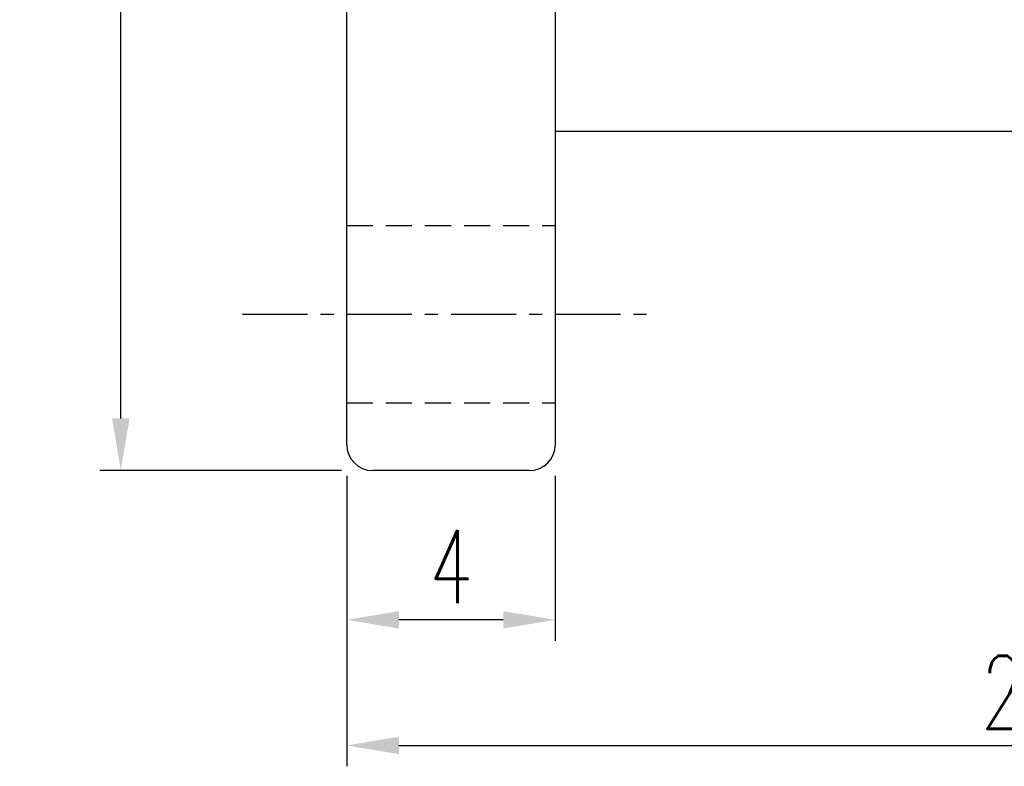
# Model space of a CAD drawing. Header units: millimetres. Extents: x 14 to 138, y 27 to 152.
# Tile 2 of 51: x 58 to 77, y 27 to 41. Entities that reach past the tile are written whole.
import ezdxf

# ---------------------------------------------------------------- set-up
doc = ezdxf.new("R2010")
doc.units = ezdxf.units.MM
doc.header["$MEASUREMENT"] = 0
doc.header["$PDMODE"] = 2
doc.linetypes.add('CENTER', pattern=[2, 1.25, -0.25, 0.25, -0.25])
doc.linetypes.add('DASHED', pattern=[0.75, 0.5, -0.25])
doc.layers.get('DEFPOINTS').update_dxf_attribs({"linetype": 'CONTINUOUS'})
for name, color, linetype in [('CL', 1, 'CENTER'), ('DIM', 4, 'CONTINUOUS'), ('HID', 2, 'DASHED'), ('OUT', 3, 'CONTINUOUS')]:
    doc.layers.add(name, color=color, linetype=linetype)
doc.styles.add('DIM-7', font='SIMPLEX.shx', dxfattribs={"width": 0.7, "bigfont": 'chineset.shx'})
doc.dimstyles.new('CNS', dxfattribs={"dimtxt": 3.5, "dimasz": 2.5, "dimexe": 1, "dimexo": 1.5, "dimgap": 0.09, "dimtad": 0, "dimdsep": 46, "dimtxsty": 'DIM-7', "dimcen": 0.09, "dimclrd": 1, "dimclre": 1, "dimclrt": 4, "dimadec": 0, "dimazin": 0, "dimtfac": 1, "dimtix": 1, "dimtmove": 2, "dimatfit": 3, "dimfxl": 1, "dimtvp": 0.971429, "dimtolj": 1, "dimarcsym": 0})

# ---------------------------------------------------------------- blocks, each defined once
blk = doc.blocks.new('*D3')
at = {"layer": 'DEFPOINTS', "color": 0, "linetype": 'Continuous', "transparency": 16777216}
for p in [(64.349, 32.873), (68.349, 32.873), (64.349, 29.512)]:
    blk.add_point(p, dxfattribs=at)
at = {"layer": 'DIM', "color": 7, "linetype": 'Continuous', "lineweight": -2, "transparency": 16777216}
for p, q in [((64.349, 32.273), (64.349, 29.112)), ((68.349, 32.273), (68.349, 29.112)), ((67.349, 29.512), (65.349, 29.512))]:
    blk.add_line(p, q, dxfattribs=at)
at = {"layer": 'DIM', "color": 7, "linetype": 'Continuous', "transparency": 16777216}
for points in [[(65.349, 29.679), (65.349, 29.346), (64.349, 29.512)], [(67.349, 29.679), (67.349, 29.346), (68.349, 29.512)]]:
    blk.add_solid(points, dxfattribs=at)
at = {"layer": 'DIM', "color": 7, "linetype": 'Continuous', "transparency": 16777216, "insert": (66.349, 30.532), "char_height": 1.4, "attachment_point": 5, "style": 'DIM-7'}
blk.add_mtext('\\A1;4', dxfattribs=at)
blk = doc.blocks.new('*D4')
at = {"layer": 'DEFPOINTS', "color": 0, "linetype": 'Continuous', "transparency": 16777216}
for p in [(90.349, 39.373), (64.349, 32.873), (90.349, 27.105)]:
    blk.add_point(p, dxfattribs=at)
at = {"layer": 'DIM', "color": 7, "linetype": 'Continuous', "lineweight": -2, "transparency": 16777216}
for p, q in [((90.349, 38.773), (90.349, 26.705)), ((64.349, 32.273), (64.349, 26.705)), ((65.349, 27.105), (89.349, 27.105))]:
    blk.add_line(p, q, dxfattribs=at)
at = {"layer": 'DIM', "color": 7, "linetype": 'Continuous', "transparency": 16777216}
for points in [[(65.349, 27.272), (65.349, 26.939), (64.349, 27.105)], [(89.349, 27.272), (89.349, 26.939), (90.349, 27.105)]]:
    blk.add_solid(points, dxfattribs=at)
at = {"layer": 'DIM', "color": 7, "linetype": 'Continuous', "transparency": 16777216, "insert": (77.349, 28.125), "char_height": 1.4, "attachment_point": 5, "style": 'DIM-7'}
blk.add_mtext('\\A1;26', dxfattribs=at)
blk = doc.blocks.new('*D5')
at = {"layer": 'DEFPOINTS', "color": 0, "linetype": 'Continuous', "transparency": 16777216}
for p in [(60.018, 61.373), (64.849, 61.373), (64.849, 32.373)]:
    blk.add_point(p, dxfattribs=at)
at = {"layer": 'DIM', "color": 7, "linetype": 'Continuous', "lineweight": -2, "transparency": 16777216}
for p, q in [((64.249, 61.373), (59.618, 61.373)), ((60.018, 33.373), (60.018, 60.373)), ((64.249, 32.373), (59.618, 32.373))]:
    blk.add_line(p, q, dxfattribs=at)
at = {"layer": 'DIM', "color": 7, "linetype": 'Continuous', "transparency": 16777216}
for points in [[(59.851, 60.373), (60.185, 60.373), (60.018, 61.373)], [(59.851, 33.373), (60.185, 33.373), (60.018, 32.373)]]:
    blk.add_solid(points, dxfattribs=at)
at = {"layer": 'DIM', "color": 7, "linetype": 'Continuous', "transparency": 16777216, "insert": (58.998, 46.873), "char_height": 1.4, "attachment_point": 5, "rotation": 90, "style": 'DIM-7'}
blk.add_mtext('\\A1;%%C29', dxfattribs=at)

msp = doc.modelspace()

# ---------------------------------------------------------------- linework, layer by layer
at = {"layer": 'CL', "color": 7}
msp.add_line((62.3494, 35.3727), (70.3494, 35.3727), dxfattribs=at)
at = {"layer": 'HID', "color": 7}
for p, q in [((64.3494, 37.0727), (68.3494, 37.0727)), ((64.3494, 33.6727), (68.3494, 33.6727))]:
    msp.add_line(p, q, dxfattribs=at)
at = {"layer": 'OUT', "color": 7}
for p, q in [((64.3494, 32.8727), (64.3494, 60.8727)), ((68.3494, 32.8727), (68.3494, 60.8727)), ((89.8494, 38.8727), (68.3494, 38.8727)), ((67.8494, 32.3727), (64.8494, 32.3727))]:
    msp.add_line(p, q, dxfattribs=at)
for centre, start, end in [((64.8494, 32.8727), 180, 270), ((67.8494, 32.8727), 270, 0)]:
    msp.add_arc(centre, 0.5, start, end, dxfattribs=at)

# ---------------------------------------------------------------- dimensions: what is measured, and where the dimension line sits
at = {"layer": 'DIM', "color": 7, "linetype": 'Continuous'}
dim = msp.add_linear_dim(base=(60.0179, 61.3727), p1=(64.8494, 32.3727), p2=(64.8494, 61.3727), angle=90, text='%%C<>', dimstyle='CNS', override={"dimscale": 0.4, "dimgap": 0.8, "dimtad": 1, "dimdec": 3, "dimclrd": 7, "dimclre": 7, "dimclrt": 7, "dimadec": 2, "dimazin": 2, "dimtdec": 3, "dimtmove": 1}, dxfattribs=at)
dim.commit()
dim.dimension.update_dxf_attribs({"geometry": '*D5', "text_midpoint": (58.9979, 46.8727)})
for base, p1, p2, picture, middle in [((90.3494, 27.1052), (64.3494, 32.8727), (90.3494, 39.3727), '*D4', (77.3494, 28.1252)), ((64.3494, 29.5124), (68.3494, 32.8727), (64.3494, 32.8727), '*D3', (66.3494, 30.5324))]:
    dim = msp.add_linear_dim(base=base, p1=p1, p2=p2, dimstyle='CNS', override={"dimscale": 0.4, "dimgap": 0.8, "dimtad": 1, "dimdec": 3, "dimclrd": 7, "dimclre": 7, "dimclrt": 7, "dimadec": 2, "dimazin": 2, "dimtdec": 3, "dimtmove": 1}, dxfattribs=at)
    dim.commit()
    dim.dimension.update_dxf_attribs({"geometry": picture, "text_midpoint": middle})

doc.saveas('drawing.dxf')
